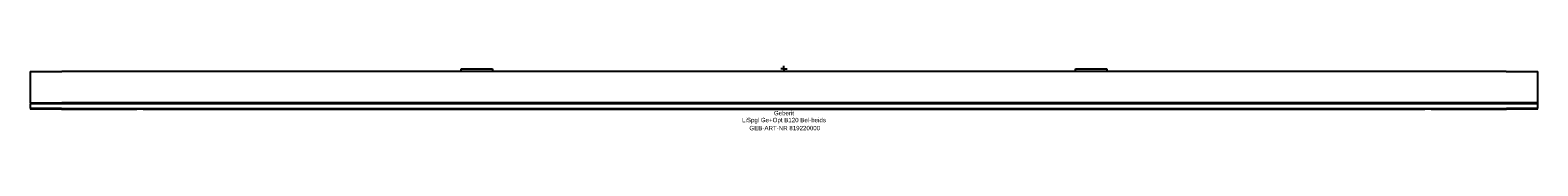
# Model space of a CAD drawing. Header units: millimetres. Extents: x -600 to 600, y -49 to 2.
import ezdxf
from ezdxf.enums import TextEntityAlignment as Align

# ---------------------------------------------------------------- set-up
doc = ezdxf.new("R2010")
doc.units = ezdxf.units.MM
doc.layers.get('0').update_dxf_attribs({"linetype": 'CONTINUOUS'})
for name, color, linetype, lineweight in [('Arbeitspunkt(DIN)', 7, 'CONTINUOUS', 25), ('GEB-ART-NR', 1, 'CONTINUOUS', 18), ('GEB-BEZUG', 2, 'CONTINUOUS', 25), ('GEB-TEXT', 5, 'CONTINUOUS', 18)]:
    doc.layers.add(name, color=color, linetype=linetype, lineweight=lineweight)
doc.layers.add('GEB-KONTUR-A', color=5, linetype='CONTINUOUS')
doc.styles.get("Standard").update_dxf_attribs({"font": 'arial.ttf'})

# ---------------------------------------------------------------- blocks, each defined once
blk = doc.blocks.new('Einfügepunkt')
at = {"layer": 'GEB-BEZUG'}
for p, q in [((-0.7, -0.7), (0.7, 0.7)), ((-0.7, 0.7), (0.7, -0.7))]:
    blk.add_line(p, q, dxfattribs=at)

msp = doc.modelspace()

# ---------------------------------------------------------------- linework, layer by layer
at = {"layer": 'Arbeitspunkt(DIN)', "ltscale": 25}
for q in [(-2.5, 0), (0, 2.5), (0, -2.5), (2.5, 0)]:
    msp.add_line((0, 0), q, dxfattribs=at)
at = {"layer": 'GEB-KONTUR-A', "ltscale": 25}
for p, q in [((-256.9, -2), (-256.9, 0)), ((-256.9, 0), (-232.1, 0)), ((-232.1, 0), (-232.1, -2)), ((232.1, -2), (232.1, 0)), ((232.1, 0), (256.9, 0)), ((256.9, 0), (256.9, -2)), ((-600, -2), (-600, -27)), ((-600, -2), (-574.7, -2)), ((574.7, -2), (-574.7, -2)), ((574.7, -2), (600, -2)), ((600, -27), (600, -2)), ((-599.5, -27), (-600, -27.5)), ((-600, -27), (-574.7, -27)), ((-600, -27.5), (-600, -31.5)), ((-600, -27.5), (-575, -27.5)), ((-600, -31.5), (-599.5, -32)), ((-575, -31.5), (-600, -31.5)), ((-575, -32), (-600, -32)), ((-600, -32), (-600, -32)), ((-575, -32), (-600, -32)), ((-575, -27.5), (575, -27.5)), ((-575, -31.5), (575, -31.5)), ((-575, -32), (-515, -32)), ((-575, -32), (-515, -32)), ((574.7, -27), (-574.7, -27)), ((-490, -32), (-515, -32)), ((-510, -32), (-515, -32)), ((-510, -32), (510, -32)), ((-490, -32), (-490, -32)), ((515, -32), (490, -32)), ((490, -32), (490, -32)), ((515, -32), (510, -32)), ((515, -32), (575, -32)), ((515, -32), (575, -32)), ((600, -27), (574.7, -27)), ((575, -27.5), (600, -27.5)), ((600, -31.5), (575, -31.5)), ((600, -32), (575, -32)), ((600, -32), (575, -32)), ((599.5, -27), (600, -27.5)), ((599.5, -32), (600, -31.5)), ((600, -31.5), (600, -27.5)), ((600, -32), (600, -32))]:
    msp.add_line(p, q, dxfattribs=at)

# ---------------------------------------------------------------- block references
at = {"ltscale": 25}
msp.add_blockref('Einfügepunkt', (0, 0), dxfattribs=at)

# ---------------------------------------------------------------- texts
at = {"layer": 'GEB-ART-NR'}
msp.add_text('GEB-ART-NR 819220000', height=3.5, dxfattribs=at).set_placement((0.6, -48.9), align=Align.CENTER)
at = {"layer": 'GEB-TEXT'}
for s, p in [('Geberit', (0, -37)), ('LiSpgl Ge+Opt B120 Bel-beids', (0, -42.5))]:
    msp.add_text(s, height=3.5, dxfattribs=at).set_placement(p, align=Align.CENTER)

doc.saveas('drawing.dxf')
